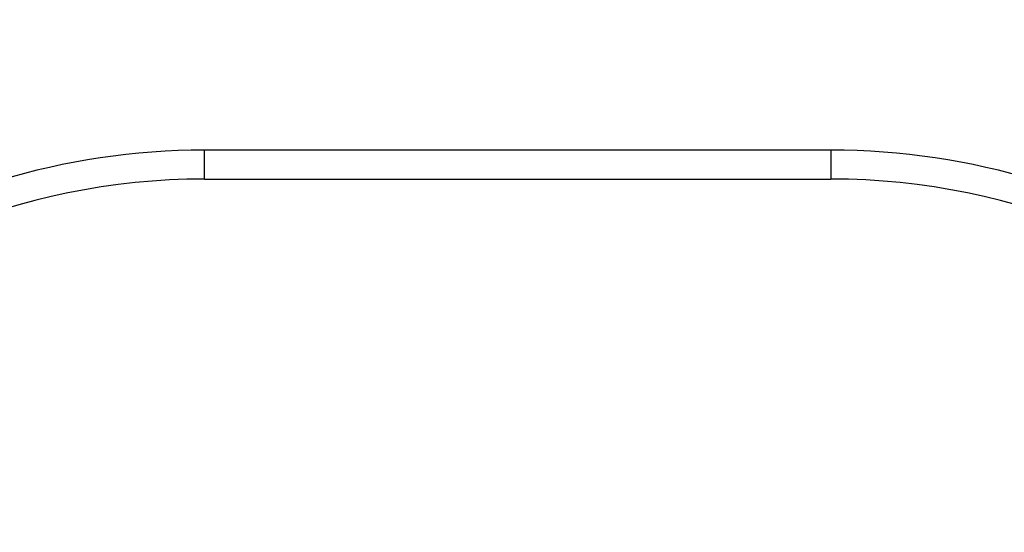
# Model space of a CAD drawing. Header units: millimetres. Extents: x -848 to 77789, y -17557 to 12238.
# Tile 65 of 79: x 72377 to 72423, y -12132 to -12108. Entities that reach past the tile are written whole.
import ezdxf
from ezdxf import colors
from ezdxf.entities.mleader import LeaderData, LeaderLine
from ezdxf.math import Vec2, Vec3

# ---------------------------------------------------------------- set-up
doc = ezdxf.new("R2010")
doc.units = ezdxf.units.MM
doc.layers.add('RR_IWK_opisy_piony', color=7, linetype='Continuous', lineweight=13)
doc.styles.add('Garamond', font='GARA.TTF')

# ---------------------------------------------------------------- blocks, each defined once
blk = doc.blocks.new('A$C661458EC')
at = {"color": 7, "linetype": 'Continuous', "lineweight": 25}
for p, q in [((0.2764, -1.889), (-0.3736, -1.889)), ((-0.3736, -1.919), (-0.3736, -1.889)), ((0.2764, -1.889), (0.2764, -1.919)), ((-0.3736, -1.919), (0.2764, -1.919))]:
    blk.add_line(p, q, dxfattribs=at)
for centre, radius, start, end in [((-0.3736, -2.6225), 0.7335, 90, 223.1881), ((0.2764, -2.6225), 0.7335, 316.8119, 90), ((-0.3736, -2.6225), 0.7035, 90, 180), ((0.2764, -2.6225), 0.7035, 0, 90)]:
    blk.add_arc(centre, radius, start, end, dxfattribs=at)
blk = doc.blocks.new('_None')

msp = doc.modelspace()

# ---------------------------------------------------------------- block references
at = {"lineweight": 0, "xscale": 45, "yscale": 45, "zscale": 45}
msp.add_blockref('A$C661458EC', (72402.188, -12029.189), dxfattribs=at)

# ---------------------------------------------------------------- next in the draw order: leaders
at = {"layer": 'RR_IWK_opisy_piony'}
ml = msp.add_multileader_mtext('Standard', dxfattribs=at)
ml.set_content('Zestawy ciepłomierzowe\\P- zawór kulowy DN15/DN20\\P- filtr siatkowy DN15/DN20\\P- ciepłomierz {\\A1;q{\\H0.7x;nom}=0,6 m{\\H0.7x;\\S3^ ;}/h DN15}\\P- zawór kulowy DN15/DN20\\P', color=256, style='Garamond')
ml.set_leader_properties()
ml.set_arrow_properties(name='NONE')
ml.build(insert=Vec2(0, 0))
ml.multileader.update_dxf_attribs({"text_left_attachment_type": 2, "text_right_attachment_type": 2, "dogleg_length": 0, "arrow_head_size": 0.18})
ctx = ml.context
ctx.base_point, ctx.char_height, ctx.arrow_head_size, ctx.landing_gap_size, ctx.plane_origin = Vec3(72890.099, -11459.833), 200, 0.18, 25, Vec3(97310.047, 87237.635)
ctx.left_attachment, ctx.right_attachment = 2, 2
notes = []
notes.append((ctx, [(1, (1, 1, 0), (72890.099, -11459.996), (1, 0), 0, [(0, [(72366.062, -12346.014), (71897.531, -12290.668), (71464.8, -12192.363)], 0, [])])]))
ctx.mtext.insert = Vec3(72915.099, -10630.566)
ctx.mtext.has_bg_fill, ctx.mtext.bg_color, ctx.mtext.bg_scale_factor, ctx.mtext.bg_transparency, ctx.mtext.use_window_bg_color = 1, -1027028792, 1, 0, 1
for ctx, leaders in notes:
    for number, flags, end, landing, length, lines in leaders:
        leader = LeaderData()
        leader.index, (leader.has_last_leader_line, leader.has_dogleg_vector, leader.attachment_direction) = number, flags
        leader.last_leader_point, leader.dogleg_vector, leader.dogleg_length = Vec3(end), Vec3(landing), length
        for number, points, colour, breaks in lines:
            line = LeaderLine()
            line.index, line.vertices, line.color, line.breaks = number, Vec3.list(points), colors.encode_raw_color(colour), breaks
            leader.lines.append(line)
        ctx.leaders.append(leader)

doc.saveas('drawing.dxf')
